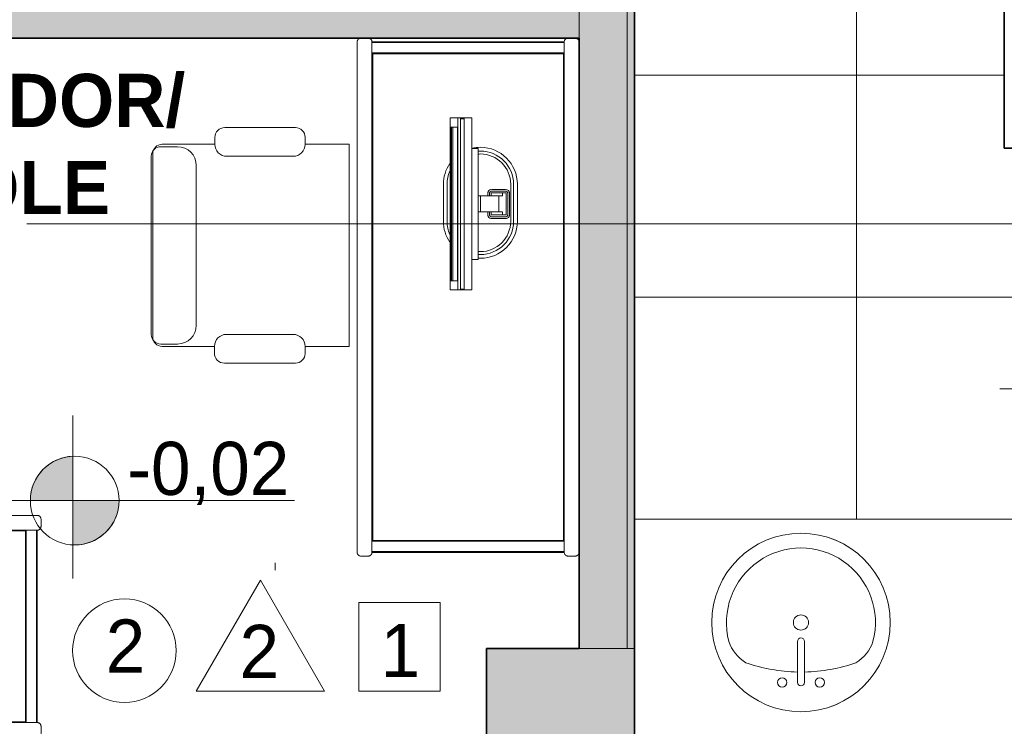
# Model space of a CAD drawing. Header units: metres. Extents: x -33 to 126, y -29 to 31.
# Tile 17 of 75: x -8.59 to -5.93, y -20.62 to -18.71. Entities that reach past the tile are written whole.
import ezdxf

# ---------------------------------------------------------------- set-up
doc = ezdxf.new("R2010")
doc.units = ezdxf.units.M
for name, color, linetype, lineweight in [('A-AREA-IDEN', 2, 'Continuous', 9), ('A-DETL', 90, 'Continuous', 18), ('A-DETL-GENF', 92, 'Continuous', 18), ('A-DETL-MBND', 5, 'Continuous', 18), ('A-DETL-THIN', 151, 'Continuous', 18), ('A-FLOR-PATT', 8, 'Continuous', 18), ('A-GENM', 13, 'Continuous', 18), ('A-WALL', 113, 'Continuous', 18), ('A-WALL-PATT', 111, 'Continuous', 35), ('G-ANNO-SYMB', 111, 'Continuous', 9), ('G-ANNO-TEXT', 7, 'Continuous', 18), ('I-FURN', 30, 'Continuous', 18), ('P-SANR-FIXT', 6, 'Continuous', 18)]:
    doc.layers.add(name, color=color, linetype=linetype, lineweight=lineweight)
doc.styles.add('Century Gothic', font='GOTHIC.TTF', dxfattribs={"height": 0.143711})
doc.styles.add('Century Gothic_B', font='GOTHICB.TTF', dxfattribs={"height": 0.143612})

# ---------------------------------------------------------------- blocks, each defined once
blk = doc.blocks.new('Generic Models 17 - Generic Models 12-355230-2-PLANTA COM LAYOUT')
at = {"layer": 'A-GENM', "color": 7}
blk.add_line((-4.9273, -20.0646), (-6.9273, -20.0646), dxfattribs=at)
for centre, start, end in [((-6.4773, -20.3441), 0, 180), ((-5.3773, -20.3528), 0, 180), ((-6.4773, -20.3441), 180, 0), ((-5.3773, -20.3528), 180, 0)]:
    blk.add_arc(centre, 0.2413, start, end, dxfattribs=at)
blk = doc.blocks.new('M_Sink Vanity-Round - 482 x 482mm-355251-2-PLANTA COM LAYOUT')
at = {"layer": 'P-SANR-FIXT', "color": 7}
for p, q in [((0.0871, -0.2471), (0.0871, -0.1363)), ((0.1062, -0.2471), (0.1062, -0.1363))]:
    blk.add_line(p, q, dxfattribs=at)
for centre, radius, start, end in [((0.0967, -0.0852), 0.2413, 0, 180), ((0.0967, -0.0852), 0.2014, 345.3071, 194.6929), ((0.0967, -0.0852), 0.0206, 0, 180), ((0.0967, -0.0852), 0.2413, 180, 0), ((0.0967, -0.0852), 0.0206, 180, 0), ((0.0967, -0.1363), 0.00952, 0, 180), ((0.0014, -0.1043), 0.1045, 197.8096, 239.2073), ((0.1919, -0.1043), 0.1045, 300.7927, 342.1904), ((0.0967, 0.233), 0.4523, 250.7914, 268.7933), ((0.0967, 0.233), 0.4523, 271.2067, 289.2086), ((0.0459, -0.2471), 0.0127, 0, 180), ((0.1475, -0.2471), 0.0127, 0, 180), ((0.0459, -0.2471), 0.0127, 180, 0), ((0.0967, -0.2471), 0.00952, 180, 0), ((0.1475, -0.2471), 0.0127, 180, 0)]:
    blk.add_arc(centre, radius, start, end, dxfattribs=at)
blk = doc.blocks.new('MS-Table - _Mesa controlador-876587-2-PLANTA COM LAYOUT')
at = {"layer": 'I-FURN', "color": 7}
for p, q in [((-0.28, 0.7261), (-0.3, 0.7261)), ((0.26, 0.7261), (0.28, 0.7261)), ((-0.31, 0.7161), (-0.31, -0.4189)), ((-0.27, 0.7141), (-0.27, 0.7161)), ((-0.27, 0.7161), (0.25, 0.7161)), ((-0.27, -0.4189), (-0.27, 0.7161)), ((-0.27, 0.6861), (-0.27, 0.7141)), ((0.25, 0.7141), (-0.27, 0.7141)), ((0.25, 0.7161), (0.25, 0.7141)), ((0.25, 0.7161), (0.25, -0.4189)), ((0.25, 0.7141), (0.25, 0.6861)), ((0.29, -0.4189), (0.29, 0.7161)), ((-0.27, 0.6861), (-0.268, 0.6841)), ((-0.27, 0.6861), (0.25, 0.6861)), ((0.248, 0.6841), (-0.268, 0.6841)), ((-0.268, 0.6841), (-0.268, -0.4189)), ((0.25, 0.6861), (0.248, 0.6841)), ((0.248, -0.4189), (0.248, 0.6841))]:
    blk.add_line(p, q, dxfattribs=at)
for points, knots in [([(-0.3, 0.7261), (-0.3009, 0.7261), (-0.3022, 0.7259), (-0.3038, 0.7254), (-0.305, 0.7248), (-0.3059, 0.7242), (-0.3066, 0.7236), (-0.3072, 0.723), (-0.308, 0.7222), (-0.3086, 0.7213), (-0.309, 0.7205), (-0.3093, 0.7197), (-0.3098, 0.7183), (-0.31, 0.717), (-0.31, 0.7161)], [0, 0, 0, 0, 0.166667, 0.25, 0.333333, 0.416667, 0.458333, 0.5, 0.583333, 0.666667, 0.708333, 0.75, 0.833333, 1, 1, 1, 1]), ([(-0.27, 0.7161), (-0.27, 0.717), (-0.2702, 0.7183), (-0.2707, 0.7199), (-0.2712, 0.7209), (-0.2717, 0.7217), (-0.2722, 0.7224), (-0.2728, 0.723), (-0.2734, 0.7236), (-0.2741, 0.7242), (-0.275, 0.7248), (-0.2762, 0.7254), (-0.2778, 0.7259), (-0.2791, 0.7261), (-0.28, 0.7261)], [0, 0, 0, 0, 0.166667, 0.25, 0.333333, 0.375, 0.416667, 0.5, 0.541667, 0.583333, 0.666667, 0.75, 0.833333, 1, 1, 1, 1]), ([(0.25, 0.7161), (0.25, 0.717), (0.2502, 0.7183), (0.2507, 0.7199), (0.2512, 0.7209), (0.2517, 0.7217), (0.2522, 0.7224), (0.2528, 0.723), (0.2534, 0.7236), (0.2541, 0.7242), (0.255, 0.7248), (0.2562, 0.7254), (0.2578, 0.7259), (0.2591, 0.7261), (0.26, 0.7261)], [0, 0, 0, 0, 0.166667, 0.25, 0.333333, 0.375, 0.416667, 0.5, 0.541667, 0.583333, 0.666667, 0.75, 0.833333, 1, 1, 1, 1]), ([(0.28, 0.7261), (0.2809, 0.7261), (0.2822, 0.7259), (0.2838, 0.7254), (0.285, 0.7248), (0.2859, 0.7242), (0.2866, 0.7236), (0.2872, 0.723), (0.288, 0.7222), (0.2886, 0.7213), (0.289, 0.7205), (0.2893, 0.7197), (0.2898, 0.7183), (0.29, 0.717), (0.29, 0.7161)], [0, 0, 0, 0, 0.166667, 0.25, 0.333333, 0.416667, 0.458333, 0.5, 0.583333, 0.666667, 0.708333, 0.75, 0.833333, 1, 1, 1, 1])]:
    blk.add_open_spline(points, degree=3, knots=knots, dxfattribs=at)
blk = doc.blocks.new('MS-Table - _Mesa controlador maior-1312961-2-PLANTA COM LAYOUT')
at = {"layer": 'I-FURN', "color": 7}
for p, q in [((-0.31, 0.7161), (-0.31, -0.6639)), ((-0.27, 0.7141), (-0.27, 0.7161)), ((-0.27, 0.7161), (0.25, 0.7161)), ((-0.27, -0.6639), (-0.27, 0.7161)), ((-0.27, 0.6861), (-0.27, 0.7141)), ((0.25, 0.7141), (-0.27, 0.7141)), ((0.25, 0.7161), (0.25, 0.7141)), ((0.25, 0.7161), (0.25, -0.6639)), ((0.25, 0.7141), (0.25, 0.6861)), ((-0.27, 0.6861), (-0.268, 0.6841)), ((-0.27, 0.6861), (0.25, 0.6861)), ((0.248, 0.6841), (-0.268, 0.6841)), ((-0.268, 0.6841), (-0.268, -0.6319)), ((0.25, 0.6861), (0.248, 0.6841)), ((0.248, -0.6319), (0.248, 0.6841)), ((-0.27, -0.6339), (-0.268, -0.6319)), ((-0.27, -0.6619), (-0.27, -0.6339)), ((-0.27, -0.6339), (0.25, -0.6339)), ((-0.268, -0.6319), (0.248, -0.6319)), ((0.248, -0.6319), (0.25, -0.6339)), ((0.25, -0.6339), (0.25, -0.6619)), ((-0.27, -0.6639), (-0.27, -0.6619)), ((-0.27, -0.6619), (0.25, -0.6619)), ((0.25, -0.6639), (-0.27, -0.6639)), ((0.25, -0.6619), (0.25, -0.6639)), ((-0.28, -0.6739), (-0.3, -0.6739)), ((0.26, -0.6739), (0.28, -0.6739))]:
    blk.add_line(p, q, dxfattribs=at)
for points, knots in [([(-0.3, 0.7261), (-0.3009, 0.7261), (-0.3022, 0.7259), (-0.3038, 0.7254), (-0.305, 0.7248), (-0.3059, 0.7242), (-0.3066, 0.7236), (-0.3072, 0.723), (-0.308, 0.7222), (-0.3086, 0.7213), (-0.309, 0.7205), (-0.3093, 0.7197), (-0.3098, 0.7183), (-0.31, 0.717), (-0.31, 0.7161)], [0, 0, 0, 0, 0.166667, 0.25, 0.333333, 0.416667, 0.458333, 0.5, 0.583333, 0.666667, 0.708333, 0.75, 0.833333, 1, 1, 1, 1]), ([(-0.27, 0.7161), (-0.27, 0.717), (-0.2702, 0.7183), (-0.2707, 0.7199), (-0.2712, 0.7209), (-0.2717, 0.7217), (-0.2722, 0.7224), (-0.2728, 0.723), (-0.2734, 0.7236), (-0.2741, 0.7242), (-0.275, 0.7248), (-0.2762, 0.7254), (-0.2778, 0.7259), (-0.2791, 0.7261), (-0.28, 0.7261)], [0, 0, 0, 0, 0.166667, 0.25, 0.333333, 0.375, 0.416667, 0.5, 0.541667, 0.583333, 0.666667, 0.75, 0.833333, 1, 1, 1, 1]), ([(0.25, 0.7161), (0.25, 0.717), (0.2502, 0.7183), (0.2507, 0.7199), (0.2512, 0.7209), (0.2517, 0.7217), (0.2522, 0.7224), (0.2528, 0.723), (0.2534, 0.7236), (0.2541, 0.7242), (0.255, 0.7248), (0.2562, 0.7254), (0.2578, 0.7259), (0.2591, 0.7261), (0.26, 0.7261)], [0, 0, 0, 0, 0.166667, 0.25, 0.333333, 0.375, 0.416667, 0.5, 0.541667, 0.583333, 0.666667, 0.75, 0.833333, 1, 1, 1, 1]), ([(0.28, 0.7261), (0.2809, 0.7261), (0.2822, 0.7259), (0.2838, 0.7254), (0.285, 0.7248), (0.2859, 0.7242), (0.2866, 0.7236), (0.2872, 0.723), (0.288, 0.7222), (0.2886, 0.7213), (0.289, 0.7205), (0.2893, 0.7197), (0.2898, 0.7183), (0.29, 0.717), (0.29, 0.7161)], [0, 0, 0, 0, 0.166667, 0.25, 0.333333, 0.416667, 0.458333, 0.5, 0.583333, 0.666667, 0.708333, 0.75, 0.833333, 1, 1, 1, 1]), ([(-0.3, -0.6739), (-0.3009, -0.6739), (-0.3022, -0.6737), (-0.3038, -0.6732), (-0.305, -0.6726), (-0.3059, -0.672), (-0.3066, -0.6714), (-0.3072, -0.6708), (-0.308, -0.67), (-0.3086, -0.6691), (-0.309, -0.6683), (-0.3093, -0.6675), (-0.3098, -0.6661), (-0.31, -0.6648), (-0.31, -0.6639)], [0, 0, 0, 0, 0.166667, 0.25, 0.333333, 0.416667, 0.458333, 0.5, 0.583333, 0.666667, 0.708333, 0.75, 0.833333, 1, 1, 1, 1]), ([(-0.27, -0.6639), (-0.27, -0.6648), (-0.2702, -0.6661), (-0.2707, -0.6677), (-0.2712, -0.6687), (-0.2717, -0.6694), (-0.2722, -0.6702), (-0.2728, -0.6708), (-0.2734, -0.6714), (-0.2741, -0.672), (-0.275, -0.6726), (-0.2762, -0.6732), (-0.2778, -0.6737), (-0.2791, -0.6739), (-0.28, -0.6739)], [0, 0, 0, 0, 0.166667, 0.25, 0.333333, 0.375, 0.416667, 0.5, 0.541667, 0.583333, 0.666667, 0.75, 0.833333, 1, 1, 1, 1]), ([(0.25, -0.6639), (0.25, -0.6648), (0.2502, -0.6661), (0.2507, -0.6677), (0.2512, -0.6687), (0.2517, -0.6694), (0.2522, -0.6702), (0.2528, -0.6708), (0.2534, -0.6714), (0.2541, -0.672), (0.255, -0.6726), (0.2562, -0.6732), (0.2578, -0.6737), (0.2591, -0.6739), (0.26, -0.6739)], [0, 0, 0, 0, 0.166667, 0.25, 0.333333, 0.375, 0.416667, 0.5, 0.541667, 0.583333, 0.666667, 0.75, 0.833333, 1, 1, 1, 1]), ([(0.28, -0.6739), (0.2809, -0.6739), (0.2822, -0.6737), (0.2838, -0.6732), (0.285, -0.6726), (0.2859, -0.672), (0.2866, -0.6714), (0.2872, -0.6708), (0.288, -0.67), (0.2886, -0.6691), (0.289, -0.6683), (0.2893, -0.6675), (0.2898, -0.6661), (0.29, -0.6648), (0.29, -0.6639)], [0, 0, 0, 0, 0.166667, 0.25, 0.333333, 0.416667, 0.458333, 0.5, 0.583333, 0.666667, 0.708333, 0.75, 0.833333, 1, 1, 1, 1])]:
    blk.add_open_spline(points, degree=3, knots=knots, dxfattribs=at)
blk = doc.blocks.new('Monitor LCD Phillips 19__ - Monitor LCD Phillips 19__-V81-2-PLANTA COM LAYOUT')
at = {"layer": 'I-FURN', "color": 7}
for p, q in [((0.0469, 0.1), (-0.0531, 0.1)), ((-0.0531, 0.09), (0.0469, 0.09)), ((0.0469, 0.082), (-0.0531, 0.082)), ((-0.0395, 0.068), (-0.0395, 0.031)), ((-0.035, 0.0665), (-0.035, 0.0325)), ((0.0297, 0.0695), (-0.0303, 0.0695)), ((-0.0303, 0.0695), (-0.0303, 0.0592)), ((-0.0221, 0.0595), (-0.0303, 0.0595)), ((-0.0303, 0.0495), (-0.0303, 0.0595)), ((0.0285, 0.079), (-0.0285, 0.079)), ((0.027, 0.0745), (-0.027, 0.0745)), ((-0.0221, 0.0595), (-0.0221, 0.0495)), ((0.0297, 0.0595), (0.0215, 0.0595)), ((0.0215, 0.0495), (0.0215, 0.0595)), ((0.0297, 0.0592), (0.0297, 0.0695)), ((0.0297, 0.0595), (0.0297, 0.0495)), ((0.035, 0.0325), (0.035, 0.0665)), ((0.0395, 0.031), (0.0395, 0.068)), ((-0.0303, 0.0395), (-0.0303, 0.0495)), ((-0.0303, 0.0295), (-0.0303, 0.0395)), ((-0.0303, 0.0295), (-0.0221, 0.0295)), ((-0.0303, 0.0295), (-0.0221, 0.0295)), ((0.0215, 0.0497), (-0.0221, 0.0497)), ((-0.0221, 0.0495), (-0.0221, 0.0395)), ((-0.0221, 0.0395), (-0.0221, 0.0345)), ((-0.0221, 0.0003), (-0.0221, 0.0346)), ((0.0215, 0.0395), (0.0215, 0.0495)), ((0.0215, 0.0345), (0.0215, 0.0395)), ((0.0215, 0.0346), (0.0215, 0.0003)), ((0.0215, 0.0295), (0.0297, 0.0295)), ((0.0215, 0.0295), (0.0297, 0.0295)), ((0.0297, 0.0495), (0.0297, 0.0395)), ((0.0297, 0.0395), (0.0297, 0.0295)), ((-0.0285, 0.02), (-0.0221, 0.02)), ((-0.027, 0.0245), (-0.0221, 0.0245)), ((-0.0221, -0.0062), (-0.0221, 0.0003)), ((-0.0221, 0.0003), (0.0215, 0.0003)), ((0.0215, 0.0245), (0.027, 0.0245)), ((0.0215, 0.02), (0.0285, 0.02)), ((0.0215, 0.0003), (0.0215, -0.0062)), ((-0.2325, -0.0235), (0.2325, -0.0235)), ((-0.2325, -0.0235), (-0.2325, -0.0435)), ((-0.15, -0.0062), (0.15, -0.0062)), ((-0.15, -0.0235), (-0.15, -0.0062)), ((0.15, -0.0062), (0.15, -0.0235)), ((0.2325, -0.0435), (0.2325, -0.0235)), ((0.2325, -0.0435), (-0.2325, -0.0435)), ((-0.2325, -0.0435), (-0.2325, -0.0535)), ((-0.23, -0.0436), (0.23, -0.0436)), ((-0.23, -0.0436), (-0.23, -0.0535)), ((0.23, -0.0535), (0.23, -0.0436)), ((0.2325, -0.0535), (0.2325, -0.0435)), ((-0.2325, -0.0535), (0.2325, -0.0535)), ((-0.2325, -0.0535), (-0.2325, -0.0605)), ((0.2325, -0.0605), (-0.2325, -0.0605)), ((-0.2325, -0.0605), (-0.2325, -0.0819)), ((-0.2075, -0.0618), (0.2075, -0.0618)), ((-0.2075, -0.078), (-0.2075, -0.0618)), ((-0.2075, -0.074), (0.2075, -0.074)), ((0.2075, -0.078), (-0.2075, -0.078)), ((-0.2075, -0.0794), (-0.2075, -0.0814)), ((-0.2045, -0.0793), (-0.0194, -0.0793)), ((-0.0194, -0.0785), (-0.0161, -0.0785)), ((-0.0194, -0.0805), (-0.0194, -0.0785)), ((-0.0161, -0.0785), (-0.0145, -0.0786)), ((-0.0161, -0.0785), (-0.0161, -0.0805)), ((-0.0145, -0.0786), (-0.014, -0.0786)), ((-0.014, -0.0786), (-0.0145, -0.0787)), ((-0.0145, -0.0786), (-0.0145, -0.0806)), ((-0.0145, -0.0793), (-0.0129, -0.0793)), ((-0.014, -0.0786), (-0.014, -0.0806)), ((-0.0129, -0.0785), (-0.0109, -0.0785)), ((-0.0129, -0.0805), (-0.0129, -0.0785)), ((-0.0109, -0.0785), (-0.0109, -0.0805)), ((-0.0109, -0.0786), (-0.0087, -0.0786)), ((-0.0087, -0.0785), (-0.0067, -0.0785)), ((-0.0087, -0.0785), (-0.0087, -0.0805)), ((-0.0067, -0.0785), (-0.0067, -0.0805)), ((-0.0067, -0.0793), (-0.0053, -0.0793)), ((-0.0053, -0.0785), (-0.0032, -0.0785)), ((-0.0053, -0.0805), (-0.0053, -0.0785)), ((-0.0032, -0.0785), (-0.0032, -0.0805)), ((-0.0032, -0.0793), (-0.0018, -0.0793)), ((-0.0018, -0.0785), (0.0002, -0.0785)), ((-0.0018, -0.0805), (-0.0018, -0.0785)), ((0.0002, -0.0785), (0.0002, -0.0805)), ((0.0002, -0.0788), (0.0032, -0.0788)), ((0.0032, -0.0793), (0.0043, -0.0793)), ((0.0032, -0.0788), (0.0032, -0.0808)), ((0.0043, -0.0785), (0.0063, -0.0785)), ((0.0043, -0.0805), (0.0043, -0.0785)), ((0.0063, -0.0785), (0.0063, -0.0805)), ((0.0063, -0.0793), (0.0077, -0.0793)), ((0.0077, -0.0785), (0.011, -0.0785)), ((0.0077, -0.0805), (0.0077, -0.0785)), ((0.011, -0.0785), (0.0127, -0.0786)), ((0.011, -0.0785), (0.011, -0.0805)), ((0.0132, -0.0786), (0.0126, -0.0787)), ((0.0127, -0.0786), (0.0132, -0.0786)), ((0.0127, -0.0786), (0.0127, -0.0806)), ((0.0127, -0.0793), (0.0138, -0.0793)), ((0.0132, -0.0786), (0.0132, -0.0806)), ((0.0138, -0.0788), (0.0152, -0.0787)), ((0.0138, -0.0807), (0.0138, -0.0788)), ((0.0146, -0.0787), (0.0141, -0.0786)), ((0.0141, -0.0786), (0.0144, -0.0786)), ((0.0141, -0.0786), (0.0141, -0.0806)), ((0.0144, -0.0786), (0.0152, -0.0785)), ((0.0144, -0.0786), (0.0144, -0.0806)), ((0.0146, -0.0787), (0.0146, -0.0807)), ((0.0152, -0.0785), (0.0168, -0.0785)), ((0.0152, -0.0785), (0.0152, -0.0805)), ((0.0168, -0.0785), (0.0187, -0.0785)), ((0.0168, -0.0785), (0.0168, -0.0805)), ((0.0186, -0.0787), (0.0194, -0.0787)), ((0.0187, -0.0785), (0.0194, -0.0786)), ((0.0187, -0.0785), (0.0187, -0.0805)), ((0.0187, -0.0793), (0.2045, -0.0793)), ((0.0197, -0.0788), (0.0193, -0.0788)), ((0.0193, -0.0788), (0.0193, -0.0808)), ((0.0194, -0.0786), (0.0194, -0.0806)), ((0.0194, -0.0787), (0.0197, -0.0788)), ((0.0194, -0.0787), (0.0194, -0.0807)), ((0.0197, -0.0788), (0.0197, -0.0807)), ((0.2075, -0.0618), (0.2075, -0.078)), ((0.2075, -0.0814), (0.2075, -0.0794)), ((0.2325, -0.0605), (0.2325, -0.0535)), ((0.2325, -0.0819), (0.2325, -0.0605)), ((-0.2325, -0.0819), (0.2325, -0.0819)), ((-0.2075, -0.0801), (-0.2045, -0.0801)), ((-0.2075, -0.0814), (-0.2075, -0.0801)), ((-0.2045, -0.0814), (-0.2075, -0.0814)), ((0.2045, -0.0813), (-0.2045, -0.0813)), ((-0.2045, -0.0816), (0.2045, -0.0816)), ((-0.0531, -0.082), (0.0469, -0.082)), ((0.0469, -0.09), (-0.0531, -0.09)), ((-0.0531, -0.1), (0.0469, -0.1)), ((-0.0194, -0.0805), (-0.0194, -0.0809)), ((-0.0161, -0.0805), (-0.0194, -0.0805)), ((-0.0194, -0.0809), (-0.0174, -0.0809)), ((-0.0174, -0.0809), (-0.0174, -0.0808)), ((-0.0174, -0.0808), (-0.0163, -0.0808)), ((-0.0163, -0.0808), (-0.0145, -0.0807)), ((-0.0145, -0.0806), (-0.0161, -0.0805)), ((-0.0145, -0.0807), (-0.014, -0.0806)), ((-0.014, -0.0806), (-0.0145, -0.0806)), ((-0.0129, -0.0805), (-0.0129, -0.0809)), ((-0.0109, -0.0805), (-0.0129, -0.0805)), ((-0.0129, -0.0809), (-0.0109, -0.0809)), ((-0.0109, -0.0806), (-0.0109, -0.0805)), ((-0.0087, -0.0806), (-0.0109, -0.0806)), ((-0.0109, -0.0809), (-0.0109, -0.0807)), ((-0.0109, -0.0807), (-0.0087, -0.0807)), ((-0.0067, -0.0805), (-0.0087, -0.0805)), ((-0.0087, -0.0805), (-0.0087, -0.0806)), ((-0.0087, -0.0807), (-0.0087, -0.0809)), ((-0.0087, -0.0809), (-0.0067, -0.0809)), ((-0.0067, -0.0809), (-0.0067, -0.0805)), ((-0.0053, -0.0805), (-0.0053, -0.0809)), ((-0.0032, -0.0805), (-0.0053, -0.0805)), ((-0.0053, -0.0809), (-0.0032, -0.0809)), ((-0.0032, -0.0809), (-0.0032, -0.0805)), ((-0.0018, -0.0805), (-0.0018, -0.0809)), ((0.0002, -0.0805), (-0.0018, -0.0805)), ((-0.0018, -0.0809), (0.0032, -0.0809)), ((0.0002, -0.0808), (0.0002, -0.0805)), ((0.0032, -0.0808), (0.0002, -0.0808)), ((0.0043, -0.0805), (0.0043, -0.0809)), ((0.0063, -0.0805), (0.0043, -0.0805)), ((0.0043, -0.0809), (0.0063, -0.0809)), ((0.0063, -0.0809), (0.0063, -0.0805)), ((0.0077, -0.0805), (0.0077, -0.0809)), ((0.011, -0.0805), (0.0077, -0.0805)), ((0.0077, -0.0809), (0.0098, -0.0809)), ((0.0098, -0.0809), (0.0098, -0.0808)), ((0.0098, -0.0808), (0.0108, -0.0808)), ((0.0108, -0.0808), (0.0126, -0.0807)), ((0.0127, -0.0806), (0.011, -0.0805)), ((0.0126, -0.0807), (0.0132, -0.0806)), ((0.0132, -0.0806), (0.0127, -0.0806)), ((0.0159, -0.0807), (0.0138, -0.0807)), ((0.0144, -0.0806), (0.0141, -0.0806)), ((0.0141, -0.0806), (0.0146, -0.0807)), ((0.0152, -0.0805), (0.0144, -0.0806)), ((0.0145, -0.0808), (0.0168, -0.0809)), ((0.0146, -0.0807), (0.0165, -0.0807)), ((0.0168, -0.0805), (0.0152, -0.0805)), ((0.0169, -0.0808), (0.0159, -0.0807)), ((0.0165, -0.0807), (0.0169, -0.0808)), ((0.0187, -0.0805), (0.0168, -0.0805)), ((0.0168, -0.0809), (0.0184, -0.0809)), ((0.0186, -0.0807), (0.0174, -0.0806)), ((0.0174, -0.0806), (0.0194, -0.0806)), ((0.0184, -0.0809), (0.0193, -0.0808)), ((0.0194, -0.0807), (0.0186, -0.0807)), ((0.0194, -0.0806), (0.0187, -0.0805)), ((0.0193, -0.0808), (0.0197, -0.0807)), ((0.0197, -0.0807), (0.0194, -0.0807)), ((0.2045, -0.0801), (0.2075, -0.0801)), ((0.2075, -0.0814), (0.2045, -0.0814)), ((0.2075, -0.0801), (0.2075, -0.0814))]:
    blk.add_line(p, q, dxfattribs=at)
for centre, radius, start, end in [((-0.0531, 0), 0.1, 90, 180), ((-0.0531, 0), 0.09, 90, 180), ((-0.0531, 0), 0.082, 90, 180), ((0.0469, 0), 0.1, 360, 90), ((0.0469, 0), 0.09, 0, 90), ((0.0469, 0), 0.082, 360, 90), ((-0.0285, 0.068), 0.011, 90, 180), ((-0.0285, 0.068), 0.011, 105, 135), ((-0.027, 0.0665), 0.008, 90, 180), ((0.027, 0.0665), 0.008, 360, 90), ((0.0285, 0.068), 0.011, 360, 90), ((0.0285, 0.068), 0.011, 45, 75), ((0.0285, 0.068), 0.011, 360, 30), ((-0.0285, 0.031), 0.011, 180, 270), ((-0.0285, 0.031), 0.011, 195, 255), ((-0.027, 0.0325), 0.008, 180, 270), ((0.027, 0.0325), 0.008, 270, 360), ((0.0285, 0.031), 0.011, 270, 360), ((0.0285, 0.031), 0.011, 285, 345), ((-0.0531, 0), 0.1, 180, 193.4382), ((-0.0531, 0), 0.09, 180, 183.9838), ((-0.0531, 0), 0.082, 180, 184.3724), ((0.0469, 0), 0.082, 355.6276, 360), ((0.0469, 0), 0.09, 356.0162, 0), ((0.0469, 0), 0.1, 356.4146, 360), ((-0.0531, 0), 0.1, 235.6079, 270), ((-0.0531, 0), 0.09, 246.685, 270), ((0.0469, 0), 0.1, 270, 304.3921), ((0.0469, 0), 0.09, 270, 293.315)]:
    blk.add_arc(centre, radius, start, end, dxfattribs=at)
for centre, major_axis, start_param, end_param in [((-0.2045, -0.0794), (0.003, 0), 1.570796, 3.141593), ((-0.2045, -0.0794), (0.003, 0), 3.141593, 4.712389), ((0.2045, -0.0794), (-0.003, 0), 3.141593, 4.712389), ((0.2045, -0.0794), (-0.003, 0), 1.570796, 3.141593), ((-0.2045, -0.0814), (0.003, 0), 1.570796, 3.141593), ((-0.2045, -0.0814), (0.003, 0), 3.141593, 4.712389), ((0.2045, -0.0814), (-0.003, 0), 3.141593, 4.712389), ((0.2045, -0.0814), (0.003, 0), 4.712389, 6.283185)]:
    blk.add_ellipse(centre, major_axis=major_axis, ratio=0.052336, start_param=start_param, end_param=end_param, dxfattribs=at)
blk = doc.blocks.new('Cadeira-Serviço _Braços_ - Cadeira-Serviço _Braços_-V15-2-PLANTA COM LAYOUT')
at = {"layer": 'I-FURN'}
for p, q in [((-0.1321, 0.2869), (-0.1321, 0.1682)), ((-0.1321, 0.2869), (0.414, 0.2869)), ((0.414, 0.2869), (0.414, 0.1682)), ((-0.1321, 0.1682), (-0.1511, 0.1682)), ((0.4331, 0.1682), (0.414, 0.1682)), ((-0.1773, 0.142), (-0.1773, -0.0492)), ((-0.0998, -0.0438), (-0.0998, 0.1359)), ((0.3818, 0.1359), (0.3818, -0.0448)), ((0.4592, -0.0503), (0.4592, 0.142)), ((-0.1504, -0.0761), (-0.1321, -0.0761)), ((-0.1321, -0.0761), (-0.1321, -0.2186)), ((0.414, -0.0771), (0.4324, -0.0771)), ((0.414, -0.0771), (0.414, -0.2186)), ((-0.0749, -0.1262), (0.3569, -0.1262)), ((-0.1257, -0.2224), (-0.1257, -0.177)), ((0.4077, -0.2224), (0.4077, -0.177)), ((-0.1067, -0.244), (0.3886, -0.244)), ((-0.1003, -0.2478), (0.3823, -0.2478))]:
    blk.add_line(p, q, dxfattribs=at)
for centre, radius, start, end in [((-0.1511, 0.142), 0.0262, 90, 180), ((-0.1321, 0.1359), 0.0323, 360, 90), ((0.414, 0.1359), 0.0323, 90, 180), ((0.4331, 0.142), 0.0262, 0, 90), ((-0.1504, -0.0492), 0.0269, 180, 270), ((-0.1321, -0.0438), 0.0323, 270, 0), ((0.414, -0.0448), 0.0323, 180, 270), ((0.4324, -0.0503), 0.0269, 270, 0), ((-0.0749, -0.177), 0.0508, 90, 180), ((0.3569, -0.177), 0.0508, 0, 90), ((-0.1067, -0.2186), 0.0254, 180, 270), ((-0.1003, -0.2224), 0.0254, 180, 270), ((0.3823, -0.2224), 0.0254, 270, 0), ((0.3886, -0.2186), 0.0254, 270, 0)]:
    blk.add_arc(centre, radius, start, end, dxfattribs=at)

msp = doc.modelspace()

# ---------------------------------------------------------------- hatches: boundary and pattern name
at = {"layer": 'A-DETL-GENF'}
for points in [[(-8.5574, -20.0146), (-8.4464, -20.0146), (-8.4464, -19.8947), (-8.4765, -19.8999), (-8.5042, -19.9124), (-8.5279, -19.9316), (-8.546, -19.9561), (-8.5574, -19.9844), (-8.5612, -20.0146)], [(-8.4464, -20.1345), (-8.4189, -20.1325), (-8.3925, -20.1243), (-8.3688, -20.1102), (-8.3488, -20.0911), (-8.3338, -20.068), (-8.3244, -20.042), (-8.3212, -20.0146), (-8.4464, -20.0146), (-8.4464, -20.1325)]]:
    msp.add_hatch(color=7, dxfattribs=at).paths.add_polyline_path(points, flags=0)
at = {"layer": 'A-FLOR-PATT'}
h = msp.add_hatch(dxfattribs=at)
h.set_pattern_fill('FP_8', color=256, style=0, pattern_type=2)
h.set_pattern_definition([(0, (-7.527, -17.065), (0, 0.6), []), (90, (-7.527, -17.065), (-0.6, 4e-17), [])])
h.paths.add_polyline_path([(-4.4087, -20.6646), (-4.3073, -20.6646), (-4.3073, -20.0298), (-4.2873, -20.0298), (-4.2873, -20.6646), (-3.6873, -20.6646), (-3.6873, -20.0298), (-3.6673, -20.0298), (-3.6673, -20.2617), (-0.7273, -20.2615), (-0.7273, -19.0622), (-0.8648, -19.0622), (-0.8648, -19.0422), (-0.7273, -19.0422), (-0.7273, -17.8122), (-1.2079, -17.8126), (-1.2071, -17.8694), (-1.2048, -17.8761), (-1.2037, -17.8771), (-1.1899, -17.899), (-1.1857, -17.9124), (-1.1899, -17.9259), (-1.2015, -17.9357), (-1.2174, -17.9393), (-1.2333, -17.9357), (-1.2449, -17.9259), (-1.2492, -17.9124), (-1.2449, -17.899), (-1.2296, -17.8757), (-1.2285, -17.8748), (-1.2277, -17.8694), (-1.2269, -17.867), (-1.227, -17.8122), (-1.6973, -17.8122), (-1.6973, -19.0422), (-1.4648, -19.0422), (-1.4648, -19.0622), (-1.7673, -19.0622), (-1.7673, -19.0422), (-1.7173, -19.0422), (-1.7173, -17.8122), (-2.1626, -17.8126), (-2.1618, -17.8694), (-2.1594, -17.8762), (-2.1583, -17.8771), (-2.1446, -17.899), (-2.1403, -17.9124), (-2.1446, -17.9259), (-2.1562, -17.9357), (-2.1721, -17.9393), (-2.188, -17.9357), (-2.1996, -17.9259), (-2.2038, -17.9124), (-2.1996, -17.899), (-2.1842, -17.8757), (-2.1832, -17.8748), (-2.1824, -17.8694), (-2.1816, -17.867), (-2.1817, -17.8122), (-2.7173, -17.8122), (-2.7173, -19.0422), (-2.3673, -19.0422), (-2.3673, -19.0622), (-2.7873, -19.0622), (-2.7873, -19.0422), (-2.7373, -19.0422), (-2.7373, -17.7122), (-3.7373, -17.7124), (-3.7373, -18.4566), (-3.7337, -18.4617), (-3.6293, -18.4707), (-3.6223, -18.4741), (-3.6208, -18.4768), (-3.6203, -18.4824), (-3.6208, -18.7524), (-3.6229, -18.7562), (-3.6297, -18.7585), (-3.7343, -18.7683), (-3.7373, -18.7726), (-3.7373, -19.0422), (-3.3873, -19.0422), (-3.3873, -19.0622), (-3.8073, -19.0622), (-3.8073, -19.0422), (-3.7573, -19.0422), (-3.7573, -17.7122), (-4.7573, -17.7126), (-4.7573, -18.4566), (-4.7537, -18.4617), (-4.6493, -18.4707), (-4.6423, -18.4741), (-4.6408, -18.4768), (-4.6403, -18.4842), (-4.6408, -18.7524), (-4.6429, -18.7562), (-4.6497, -18.7585), (-4.7543, -18.7683), (-4.7573, -18.7726), (-4.7573, -19.0422), (-4.4073, -19.0422), (-4.4073, -19.0622), (-4.8373, -19.0622), (-4.8373, -19.0422), (-4.7773, -19.0422), (-4.7773, -17.7122), (-5.7773, -17.7122), (-5.7773, -18.4566), (-5.7737, -18.4617), (-5.6693, -18.4707), (-5.6623, -18.4741), (-5.6608, -18.4768), (-5.6603, -18.4824), (-5.6608, -18.7524), (-5.6629, -18.7562), (-5.6697, -18.7585), (-5.7743, -18.7683), (-5.7773, -18.7726), (-5.7773, -19.0422), (-5.4373, -19.0422), (-5.4373, -19.0622), (-5.9273, -19.0622), (-5.9273, -16.7159), (-6.9273, -16.7159), (-6.9273, -20.0646), (-4.9273, -20.0646), (-4.9273, -20.0298), (-4.9073, -20.0298), (-4.9073, -20.6646), (-4.4205, -20.6646)], flags=0)
h.paths.add_polyline_path([(-3.8199, -20.6548), (-4.0547, -20.6548), (-4.0741, -20.5922), (-4.0858, -20.5277), (-4.0898, -20.4624), (-4.0853, -20.4178), (-4.0723, -20.3758), (-4.0514, -20.3389), (-4.0239, -20.3091), (-3.9914, -20.2883), (-3.9557, -20.2775), (-3.9189, -20.2775), (-3.8832, -20.2883), (-3.8506, -20.3091), (-3.8231, -20.3389), (-3.8022, -20.3758), (-3.7892, -20.4178), (-3.7848, -20.4624), (-3.7887, -20.5277), (-3.8005, -20.5922)], flags=0)
h.paths.add_polyline_path([(-4.4399, -20.6548), (-4.6747, -20.6548), (-4.6948, -20.5881), (-4.7058, -20.5277), (-4.7093, -20.4575), (-4.7053, -20.4178), (-4.6923, -20.3758), (-4.6714, -20.3389), (-4.6439, -20.3091), (-4.6114, -20.2883), (-4.5757, -20.2775), (-4.5389, -20.2775), (-4.5032, -20.2883), (-4.4706, -20.3091), (-4.4431, -20.3389), (-4.4222, -20.3758), (-4.4092, -20.4178), (-4.4048, -20.4624), (-4.4087, -20.5277), (-4.4205, -20.5922)], flags=0)
h.paths.add_polyline_path([(-6.4773, -20.5854), (-6.4236, -20.5794), (-6.3724, -20.5614), (-6.3267, -20.5326), (-6.2885, -20.4944), (-6.2598, -20.4487), (-6.242, -20.3977), (-6.242, -20.3978), (-6.2599, -20.4488), (-6.2887, -20.4946), (-6.3269, -20.5328), (-6.3728, -20.5615), (-6.4242, -20.5794), (-6.4773, -20.5854), (-6.531, -20.5793), (-6.582, -20.5615), (-6.6277, -20.5327), (-6.6659, -20.4945), (-6.6947, -20.4488), (-6.7125, -20.3978), (-6.7125, -20.3978), (-6.6947, -20.4488), (-6.6659, -20.4946), (-6.6276, -20.5329), (-6.5819, -20.5615), (-6.531, -20.5794), (-6.4773, -20.5854)], flags=0)
h.paths.add_polyline_path([(-5.136, -20.3534), (-5.136, -20.3528), (-5.1423, -20.2982), (-5.1603, -20.2474), (-5.1886, -20.2024), (-5.2268, -20.1642), (-5.2754, -20.1344), (-5.3236, -20.1176), (-5.3773, -20.1115), (-5.4345, -20.1188), (-5.4851, -20.1374), (-5.5277, -20.1642), (-5.5659, -20.2024), (-5.5957, -20.2509), (-5.6125, -20.2991), (-5.6118, -20.2982), (-5.5939, -20.2481), (-5.5647, -20.2024), (-5.5257, -20.1642), (-5.4784, -20.1354), (-5.431, -20.1188), (-5.3773, -20.1128), (-5.3236, -20.1188), (-5.2726, -20.1367), (-5.2268, -20.1654), (-5.1886, -20.2036), (-5.1599, -20.2494), (-5.142, -20.3004), (-5.1361, -20.3528)], flags=0)
h.paths.add_polyline_path([(-5.7642, -19.7127), (-5.8789, -19.7127), (-5.8751, -19.6825), (-5.8637, -19.6542), (-5.8456, -19.6297), (-5.8219, -19.6106), (-5.7942, -19.598), (-5.7642, -19.5928), (-5.7642, -19.6825)], flags=0)
h.paths.add_polyline_path([(-5.7642, -19.8326), (-5.7642, -19.7127), (-5.6389, -19.7127), (-5.6421, -19.7401), (-5.6515, -19.7661), (-5.6665, -19.7892), (-5.6865, -19.8083), (-5.7103, -19.8224), (-5.7366, -19.8306)], flags=0)
h.paths.add_polyline_path([(-5.268, -18.5146), (-5.2934, -18.5146), (-5.3283, -18.5019), (-5.3503, -18.4892), (-5.3757, -18.4638), (-5.4109, -18.413), (-5.4346, -18.3622), (-5.4531, -18.3114), (-5.4667, -18.2604), (-5.4712, -18.2098), (-5.469, -18.1845), (-5.4645, -18.159), (-5.4577, -18.1336), (-5.4433, -18.1082), (-5.413, -18.0828), (-5.4042, -18.006), (-5.4394, -18.006), (-5.4639, -18.0028), (-5.4867, -17.9933), (-5.5063, -17.9783), (-5.5214, -17.9587), (-5.5308, -17.9358), (-5.5341, -17.9113), (-5.5341, -17.7151), (-5.0273, -17.7151), (-5.0273, -17.9113), (-5.0305, -17.9358), (-5.04, -17.9587), (-5.055, -17.9783), (-5.0746, -17.9933), (-5.0974, -18.0028), (-5.1239, -18.006), (-5.1572, -18.006), (-5.1484, -18.0828), (-5.1181, -18.1082), (-5.1037, -18.1336), (-5.0969, -18.159), (-5.0924, -18.1845), (-5.0902, -18.2098), (-5.0946, -18.2604), (-5.1083, -18.3114), (-5.1268, -18.3622), (-5.1504, -18.413), (-5.1857, -18.4638), (-5.2111, -18.4892), (-5.2331, -18.5019)], flags=0)
h.paths.add_polyline_path([(-4.2734, -18.5146), (-4.3083, -18.5019), (-4.3303, -18.4892), (-4.3557, -18.4638), (-4.393, -18.4085), (-4.4146, -18.3622), (-4.4331, -18.3114), (-4.4467, -18.2604), (-4.4512, -18.2098), (-4.449, -18.1845), (-4.4445, -18.159), (-4.4377, -18.1336), (-4.4233, -18.1082), (-4.393, -18.0828), (-4.3842, -18.006), (-4.4194, -18.006), (-4.4439, -18.0028), (-4.4667, -17.9933), (-4.4863, -17.9783), (-4.5014, -17.9587), (-4.5108, -17.9358), (-4.5141, -17.9113), (-4.5141, -17.7151), (-4.0073, -17.7151), (-4.0073, -17.9113), (-4.0105, -17.9358), (-4.02, -17.9587), (-4.035, -17.9783), (-4.0546, -17.9933), (-4.0774, -18.0028), (-4.1039, -18.006), (-4.1371, -18.0065), (-4.1284, -18.0828), (-4.0981, -18.1082), (-4.0837, -18.1336), (-4.0769, -18.159), (-4.0724, -18.1845), (-4.0702, -18.2098), (-4.0746, -18.2604), (-4.0883, -18.3114), (-4.1068, -18.3622), (-4.1304, -18.413), (-4.1657, -18.4638), (-4.1911, -18.4892), (-4.2131, -18.5019), (-4.248, -18.5146)], flags=0)
h.paths.add_polyline_path([(-3.2534, -18.5146), (-3.2883, -18.5019), (-3.3103, -18.4892), (-3.3357, -18.4638), (-3.373, -18.4085), (-3.3946, -18.3622), (-3.4131, -18.3114), (-3.4267, -18.2604), (-3.4312, -18.2098), (-3.429, -18.1845), (-3.4245, -18.159), (-3.4177, -18.1336), (-3.4033, -18.1082), (-3.373, -18.0828), (-3.3642, -18.006), (-3.3994, -18.006), (-3.4239, -18.0028), (-3.4467, -17.9933), (-3.4663, -17.9783), (-3.4814, -17.9587), (-3.4908, -17.9358), (-3.4941, -17.9113), (-3.4941, -17.7151), (-2.9873, -17.7151), (-2.9873, -17.9115), (-2.9905, -17.9358), (-3, -17.9587), (-3.015, -17.9783), (-3.0346, -17.9933), (-3.0574, -18.0028), (-3.0839, -18.006), (-3.1172, -18.006), (-3.1084, -18.0828), (-3.0781, -18.1082), (-3.0637, -18.1336), (-3.0569, -18.159), (-3.0524, -18.1845), (-3.0502, -18.2098), (-3.0546, -18.2604), (-3.0683, -18.3114), (-3.0868, -18.3622), (-3.1104, -18.413), (-3.1457, -18.4638), (-3.1711, -18.4892), (-3.1931, -18.5019), (-3.228, -18.5146), (-3.2338, -18.5146)], flags=0)
h.paths.add_polyline_path([(-2.5122, -18.3531), (-2.627, -18.3531), (-2.6231, -18.3229), (-2.6117, -18.2946), (-2.5936, -18.2701), (-2.5699, -18.251), (-2.5422, -18.2384), (-2.5122, -18.2332), (-2.5122, -18.3229)], flags=0)
h.paths.add_polyline_path([(-2.5122, -18.473), (-2.5122, -18.3531), (-2.387, -18.3531), (-2.3901, -18.3806), (-2.3995, -18.4065), (-2.4145, -18.4297), (-2.4345, -18.4488), (-2.4583, -18.4628), (-2.4846, -18.471)], flags=0)
h.paths.add_polyline_path([(-2.913, -17.9631), (-2.9332, -17.9577), (-2.948, -17.9427), (-2.9533, -17.9203), (-2.9524, -17.9143), (-2.9484, -17.9027), (-2.9456, -17.8982), (-2.9393, -17.8918), (-2.9297, -17.8852), (-2.9255, -17.8838), (-2.9263, -17.8228), (-2.9538, -17.8465), (-2.9575, -17.8472), (-2.9604, -17.8467), (-2.9647, -17.8439), (-2.9671, -17.8393), (-2.9668, -17.8334), (-2.967, -17.8277), (-2.9671, -17.8267), (-2.9669, -17.7231), (-2.9673, -17.7228), (-2.9858, -17.7181), (-2.9858, -17.7151), (-2.9287, -17.7151), (-2.9287, -17.7181), (-2.9473, -17.7231), (-2.9484, -17.7904), (-2.9484, -17.7913), (-2.9473, -17.7933), (-2.9473, -17.8147), (-2.9247, -17.7935), (-2.9227, -17.7903), (-2.9164, -17.7856), (-2.9143, -17.785), (-2.8548, -17.7319), (-2.8468, -17.7294), (-2.8406, -17.7322), (-2.8421, -17.7455), (-2.8423, -17.7471), (-2.9007, -17.8007), (-2.9005, -17.822), (-2.9004, -17.8839), (-2.893, -17.8871), (-2.8893, -17.8898), (-2.8836, -17.8945), (-2.8779, -17.9024), (-2.8749, -17.9099), (-2.873, -17.9176), (-2.8731, -17.9256), (-2.8782, -17.9434), (-2.8938, -17.9581), (-2.9098, -17.9623)], flags=0)
h.paths.add_polyline_path([(-3.933, -17.9631), (-3.9532, -17.9577), (-3.968, -17.9427), (-3.9733, -17.9203), (-3.9724, -17.9143), (-3.9689, -17.9037), (-3.9656, -17.8982), (-3.9593, -17.8918), (-3.9497, -17.8852), (-3.9455, -17.8838), (-3.9463, -17.8228), (-3.9738, -17.8465), (-3.9775, -17.8472), (-3.9804, -17.8467), (-3.9847, -17.8439), (-3.9871, -17.8393), (-3.9868, -17.8334), (-3.987, -17.8277), (-3.9871, -17.8267), (-3.9869, -17.7231), (-3.9873, -17.7228), (-4.0058, -17.7181), (-4.0058, -17.7151), (-3.9487, -17.7151), (-3.9487, -17.7181), (-3.9673, -17.7231), (-3.9681, -17.7905), (-3.9685, -17.7909), (-3.9673, -17.7933), (-3.9673, -17.8147), (-3.9447, -17.7935), (-3.9427, -17.7903), (-3.9364, -17.7856), (-3.9341, -17.7849), (-3.8745, -17.7318), (-3.8668, -17.7294), (-3.8606, -17.7322), (-3.8621, -17.7455), (-3.8623, -17.7471), (-3.9207, -17.8007), (-3.9205, -17.822), (-3.9204, -17.8839), (-3.913, -17.8871), (-3.9093, -17.8898), (-3.9036, -17.8945), (-3.8984, -17.9014), (-3.8949, -17.9099), (-3.893, -17.9176), (-3.8931, -17.9256), (-3.8982, -17.9434), (-3.9138, -17.9581), (-3.9298, -17.9623)], flags=0)
h.paths.add_polyline_path([(-4.953, -17.9631), (-4.9732, -17.9577), (-4.988, -17.9427), (-4.9933, -17.9203), (-4.9924, -17.9143), (-4.9889, -17.9037), (-4.9856, -17.8982), (-4.9793, -17.8918), (-4.9697, -17.8852), (-4.9655, -17.8838), (-4.9663, -17.8228), (-4.9938, -17.8465), (-4.9975, -17.8472), (-5.0005, -17.8466), (-5.0047, -17.8439), (-5.0071, -17.8393), (-5.0068, -17.8334), (-5.007, -17.8277), (-5.0071, -17.8267), (-5.0069, -17.7231), (-5.0073, -17.7228), (-5.0258, -17.7181), (-5.0258, -17.7151), (-4.9687, -17.7151), (-4.9687, -17.7181), (-4.9873, -17.7231), (-4.9884, -17.7904), (-4.9884, -17.7913), (-4.9873, -17.7933), (-4.9873, -17.8147), (-4.9647, -17.7935), (-4.9627, -17.7903), (-4.9564, -17.7856), (-4.9541, -17.7849), (-4.8948, -17.7319), (-4.8868, -17.7294), (-4.8806, -17.7322), (-4.8821, -17.7455), (-4.8823, -17.7471), (-4.9407, -17.8007), (-4.9405, -17.807), (-4.9404, -17.8839), (-4.933, -17.8871), (-4.9293, -17.8898), (-4.9236, -17.8945), (-4.9184, -17.9014), (-4.9149, -17.9099), (-4.913, -17.9176), (-4.9131, -17.9256), (-4.9182, -17.9434), (-4.9338, -17.9581), (-4.9498, -17.9623)], flags=0)
h.paths.add_polyline_path([(-2.913, -17.9604), (-2.9134, -17.96), (-2.9134, -17.9604)], flags=0)
h.paths.add_polyline_path([(-4.953, -17.9604), (-4.9537, -17.96), (-4.9538, -17.9603)], flags=0)
h.paths.add_polyline_path([(-3.933, -17.9604), (-3.9337, -17.96), (-3.9338, -17.9603)], flags=0)
h.paths.add_polyline_path([(-2.913, -17.9394), (-2.9134, -17.9377), (-2.9152, -17.9388), (-2.9134, -17.9393)], flags=0)
h.paths.add_polyline_path([(-3.933, -17.9394), (-3.933, -17.9375), (-3.9352, -17.9388)], flags=0)
h.paths.add_polyline_path([(-4.953, -17.9394), (-4.953, -17.9375), (-4.9552, -17.9388)], flags=0)
h.paths.add_polyline_path([(-4.9573, -17.9381), (-4.958, -17.9373), (-4.9576, -17.938)], flags=0)
h.paths.add_polyline_path([(-3.9373, -17.9381), (-3.938, -17.9373), (-3.9376, -17.938)], flags=0)
h.paths.add_polyline_path([(-2.9173, -17.9381), (-2.918, -17.9373), (-2.9176, -17.938)], flags=0)
h.paths.add_polyline_path([(-3.9488, -17.9322), (-3.9488, -17.9309), (-3.9497, -17.931)], flags=0)
h.paths.add_polyline_path([(-4.9688, -17.9322), (-4.9688, -17.9309), (-4.9697, -17.931)], flags=0)
h.paths.add_polyline_path([(-2.9288, -17.9322), (-2.9288, -17.9309), (-2.9297, -17.931)], flags=0)
h.paths.add_polyline_path([(-4.9352, -17.9039), (-4.9381, -17.9006), (-4.937, -17.902), (-4.9358, -17.9032)], flags=0)
h.paths.add_polyline_path([(-2.8952, -17.9039), (-2.8981, -17.9006), (-2.8974, -17.9017), (-2.8952, -17.9038)], flags=0)
h.paths.add_polyline_path([(-3.9152, -17.9039), (-3.9181, -17.9006), (-3.9174, -17.9017), (-3.9158, -17.9032)], flags=0)
at = {"layer": 'A-WALL-PATT'}
msp.add_hatch(color=250, dxfattribs=at).paths.add_polyline_path([(-6.9473, -20.4146), (-6.9473, -16.9146), (-7.0773, -16.9146), (-7.0773, -20.4146)], flags=0)
at = {"layer": 'A-WALL-PATT', "lineweight": 18}
for points in [[(-6.9473, -20.4146), (-6.9273, -20.4146), (-6.9273, -16.9146), (-6.9473, -16.9146), (-6.9473, -20.2982)], [(-7.6353, -18.7646), (-7.0773, -18.7646), (-7.0781, -18.6146), (-9.6773, -18.6146), (-9.6773, -18.7646), (-7.9324, -18.7646)], [(-6.9273, -20.8146), (-6.9273, -20.4146), (-7.3273, -20.4146), (-7.3273, -20.8146), (-7.0781, -20.8146)]]:
    msp.add_hatch(color=7, dxfattribs=at).paths.add_polyline_path(points, flags=0)

# ---------------------------------------------------------------- linework, layer by layer
at = {"layer": 'A-DETL'}
msp.add_line((-7.8991, -20.183), (-7.8991, -20.203), dxfattribs=at)
at = {"layer": 'A-DETL-MBND'}
for p, q in [((-5.9391, -19.7127), (-5.1642, -19.7127)), ((-8.4464, -19.7848), (-8.4464, -20.2248)), ((-8.6214, -20.0146), (-7.8464, -20.0146))]:
    msp.add_line(p, q, dxfattribs=at)
msp.add_circle((-8.4412, -20.0146), 0.12, dxfattribs=at)
at = {"layer": 'A-DETL-THIN'}
for p, q in [((-8.4464, -20.0146), (-8.4464, -19.8947)), ((-8.5612, -20.0146), (-8.4464, -20.0146)), ((-8.3212, -20.0146), (-8.4464, -20.0146)), ((-8.4464, -20.0146), (-8.4464, -20.1345)), ((-7.9391, -20.2301), (-8.1123, -20.5301)), ((-7.9391, -20.2301), (-7.7659, -20.5301)), ((-7.6731, -20.2901), (-7.4531, -20.2901)), ((-7.6731, -20.5301), (-7.6731, -20.2901)), ((-7.4531, -20.2901), (-7.4531, -20.5301)), ((-7.7659, -20.5301), (-8.1123, -20.5301)), ((-7.4531, -20.5301), (-7.6731, -20.5301))]:
    msp.add_line(p, q, dxfattribs=at)
msp.add_circle((-8.3068, -20.4202), 0.14, dxfattribs=at)
for start, end in [(92.4939, 180), (267.5061, 0)]:
    msp.add_arc((-8.4412, -20.0146), 0.12, start, end, dxfattribs=at)
at = {"layer": 'A-WALL', "lineweight": 35}
for p, q in [((-6.9273, -20.6646), (-6.9273, -16.7146)), ((-5.9273, -16.7146), (-5.9273, -19.0622)), ((-9.6773, -18.7646), (-7.0773, -18.7646)), ((-7.0773, -18.7646), (-7.0773, -20.4146)), ((-5.9273, -19.0622), (-5.7773, -19.0622)), ((-7.0773, -20.4146), (-7.3273, -20.4146)), ((-7.3273, -20.4146), (-7.3273, -20.6646))]:
    msp.add_line(p, q, dxfattribs=at)
at = {"layer": 'A-WALL'}
for p, q in [((-6.9473, -16.9146), (-6.9473, -20.4146)), ((-7.0773, -18.7646), (-7.0773, -18.6146)), ((-6.9273, -20.4146), (-7.0773, -20.4146))]:
    msp.add_line(p, q, dxfattribs=at)
at = {"layer": 'G-ANNO-SYMB'}
msp.add_line((-8.5709, -19.2662), (1.3631, -19.2662), dxfattribs=at)

# ---------------------------------------------------------------- block references
at = {"layer": 'A-GENM', "color": 7}
msp.add_blockref('Generic Models 17 - Generic Models 12-355230-2-PLANTA COM LAYOUT', (0, 0), dxfattribs=at)
at = {"layer": 'I-FURN', "color": 7}
msp.add_blockref('MS-Table - _Mesa controlador maior-1312961-2-PLANTA COM LAYOUT', (-7.3673, -19.4907), dxfattribs=at)
for name, p, rotation in [('Monitor LCD Phillips 19__ - Monitor LCD Phillips 19__-V81-2-PLANTA COM LAYOUT', (-7.3442, -19.2127), 269.9999999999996), ('MS-Table - _Mesa controlador-876587-2-PLANTA COM LAYOUT', (-9.2584, -20.3646), 270)]:
    msp.add_blockref(name, p, dxfattribs=dict(at, rotation=rotation))
at = {"layer": 'I-FURN', "rotation": 269.9999999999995}
msp.add_blockref('Cadeira-Serviço _Braços_ - Cadeira-Serviço _Braços_-V15-2-PLANTA COM LAYOUT', (-7.9862, -19.1836), dxfattribs=at)
at = {"layer": 'P-SANR-FIXT', "color": 7}
msp.add_blockref('M_Sink Vanity-Round - 482 x 482mm-355251-2-PLANTA COM LAYOUT', (-6.5739, -20.2589), dxfattribs=at)

# ---------------------------------------------------------------- texts
at = {"layer": 'A-AREA-IDEN', "insert": (-9.4228, -18.8609), "char_height": 0.14361, "width": 1.4544, "attachment_point": 1, "line_spacing_factor": 0.984796, "style": 'Century Gothic_B'}
msp.add_mtext('RECEBEDOR/\\PCONTROLE', dxfattribs=at)
at = {"layer": 'G-ANNO-TEXT', "lineweight": 9, "attachment_point": 1, "line_spacing_factor": 0.984117, "style": 'Century Gothic'}
for s, insert, char_height, width in [('-0,02', (-8.2989, -19.8557), 0.14371, 0.5328), ('2', (-8.3573, -20.3359), 0.1437, 0.1314), ('2', (-7.9954, -20.3505), 0.1437, 0.1314), ('1', (-7.6142, -20.3478), 0.1437, 0.1314)]:
    msp.add_mtext(s, dxfattribs=dict(at, insert=insert, char_height=char_height, width=width))

doc.saveas('drawing.dxf')
